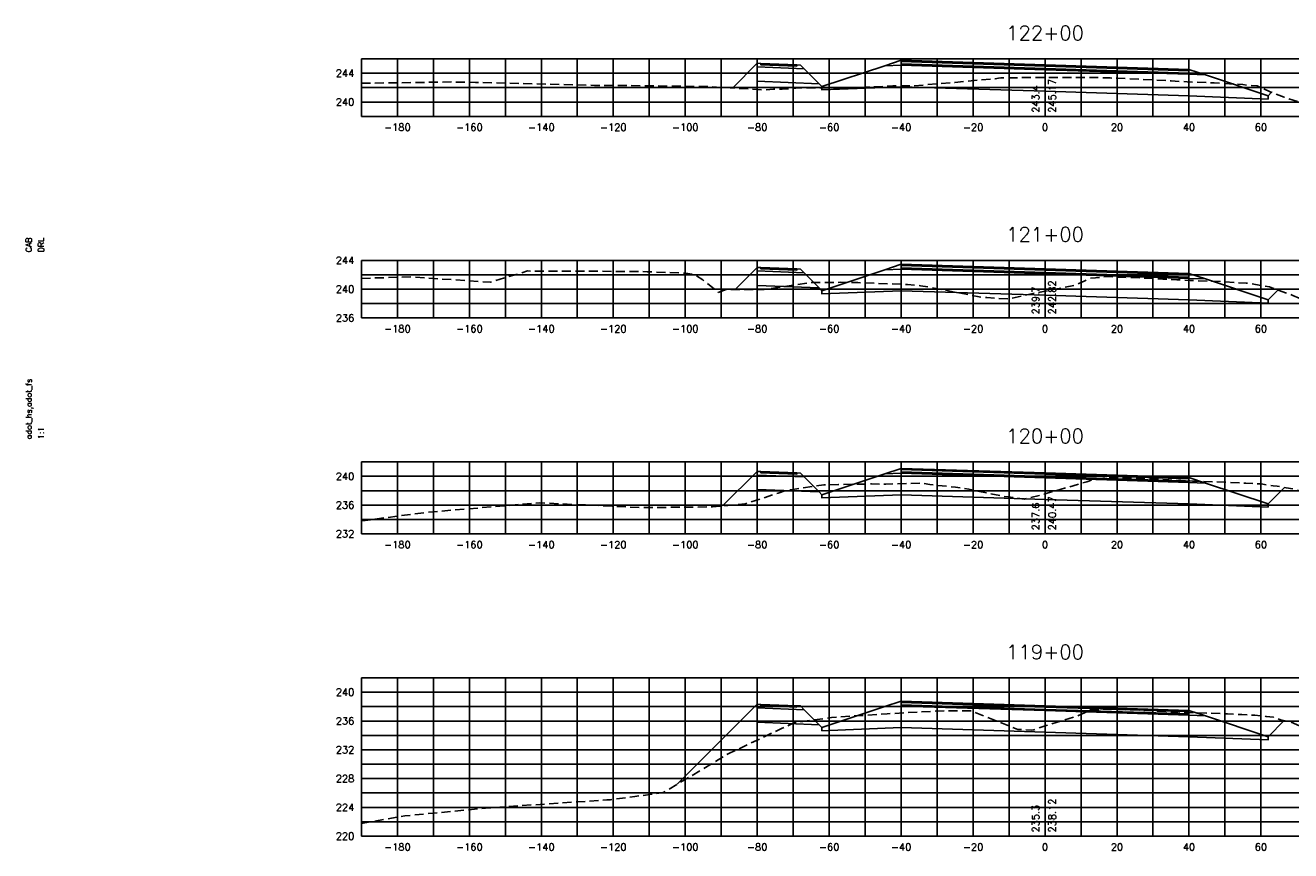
# Model space of a CAD drawing. Extents: x 1497 to 2840, y 16 to 8218.
# Tile 17 of 56: x 1497 to 1848, y 2196 to 2425. Entities that reach past the tile are written whole.
import ezdxf
from ezdxf.enums import TextEntityAlignment as Align

# ---------------------------------------------------------------- set-up
doc = ezdxf.new("R2010")
doc.units = 0
doc.header["$LTSCALE"] = 20
doc.header["$MEASUREMENT"] = 0
doc.linetypes.add('HIDDEN_050%', pattern=[0.1875, 0.125, -0.0625])
for name, color, linetype in [('S-AT-TXT175', 6, 'Continuous'), ('S-AT-TXT80', 1, 'Continuous'), ('XDATUM', 3, 'Continuous'), ('XEG', 1, 'HIDDEN_050%'), ('XFG', 2, 'Continuous'), ('XGRID', 251, 'Continuous'), ('XGRIDT', 2, 'Continuous'), ('XREF-BORDER', 7, 'Continuous')]:
    doc.layers.add(name, color=color, linetype=linetype)
doc.styles.add('L100', font='simplex.shx', dxfattribs={"height": 2})
doc.styles.add('L175', font='ROMANSM.shx', dxfattribs={"height": 3.5})
doc.styles.add('L80', font='ROMANSM.shx', dxfattribs={"height": 1.6})

# ---------------------------------------------------------------- blocks, each defined once
blk = doc.blocks.new('03025_00_att1')
at = {"layer": 'S-AT-TXT175', "style": 'L175'}
for tag, p in [('NUM', (32.402, 20.822)), ('LINE1', (30.64, 1.444)), ('LINE2', (30.64, 1.161)), ('LINE3', (30.64, 0.877))]:
    blk.add_attdef(tag, text='', height=0.175, dxfattribs=at).set_placement(p, align=Align.CENTER)
at = {"layer": 'S-AT-TXT80', "style": 'L80'}
for tag, p in [('DESIGNED', (2.094, 14.201)), ('CHECKED', (2.265, 14.201)), ('DRAFTED', (2.436, 14.201)), ('PSCALE', (2.265, 11.605)), ('PCTB', (2.094, 11.605)), ('PVIEW', (2.436, 11.605))]:
    blk.add_attdef(tag, p, '', height=0.08, rotation=90, dxfattribs=at)

msp = doc.modelspace()

# ---------------------------------------------------------------- linework, layer by layer
at = {"layer": 'XDATUM', "flags": 128}
for points in [[(1693.12, 2407.88), (1700, 2414.76), (1700, 2409.76), (1717.21, 2409.07), (1718, 2408.28), (1718, 2407.39), (1740, 2408.27), (1780, 2406.99), (1820, 2405.71), (1842, 2404.83), (1842, 2405.72), (1842.98, 2406.7)], [(1693.88, 2351.94), (1700, 2358.06), (1700, 2353.06), (1717.21, 2352.37), (1718, 2351.58), (1718, 2350.69), (1740, 2351.57), (1780, 2350.29), (1820, 2349.01), (1842, 2348.13), (1842, 2349.02), (1844.75, 2351.77)], [(1690.39, 2291.75), (1700, 2301.36), (1700, 2296.36), (1717.21, 2295.67), (1718, 2294.88), (1718, 2293.99), (1740, 2294.87), (1780, 2293.59), (1820, 2292.31), (1842, 2291.43), (1842, 2292.32), (1846.55, 2296.87)], [(1677.76, 2214.42), (1700, 2236.66), (1700, 2231.66), (1717.21, 2230.97), (1718, 2230.18), (1718, 2229.29), (1740, 2230.17), (1780, 2228.89), (1820, 2227.61), (1842, 2226.73), (1842, 2227.62), (1846.49, 2232.11)]]:
    msp.add_lwpolyline(points, dxfattribs=at)
at = {"layer": 'XEG', "flags": 128}
for points in [[(1590, 2409.21), (1615.16, 2409.59), (1621.67, 2409.45), (1654.79, 2408.63), (1660.71, 2408.6), (1685.37, 2408.33), (1685.37, 2408.33), (1685.38, 2408.33), (1702.48, 2407.35), (1704.5, 2407.6), (1706.92, 2407.56), (1711.6, 2407.93), (1712.03, 2407.96), (1721.75, 2407.92), (1725.44, 2407.93), (1737.01, 2408.45), (1737.69, 2408.46), (1738.46, 2408.48), (1743.18, 2408.48), (1753.95, 2409.39), (1754.39, 2409.42), (1754.62, 2409.43), (1754.91, 2409.47), (1766.09, 2410.49), (1767.09, 2410.64), (1767.7, 2410.7), (1779.36, 2410.85), (1780, 2410.85), (1790.86, 2410.86), (1792.31, 2410.85), (1798.06, 2410.68), (1802.8, 2410.49), (1807.21, 2410.29), (1815.08, 2409.86), (1819.47, 2409.63), (1827.03, 2409.33), (1831.31, 2409.08), (1834.93, 2408.89), (1836.57, 2408.65), (1838.96, 2408.49), (1842.55, 2406.88), (1846.46, 2405.32), (1852.09, 2403.55), (1855.65, 2402.56), (1859.86, 2402.56), (1862.38, 2403.44), (1864.15, 2404.14), (1875.08, 2404.5), (1882.01, 2404.37), (1894.71, 2405), (1897.76, 2405.67), (1904.78, 2406.38), (1925.91, 2407.08), (1953.05, 2409.28), (1969.58, 2411.33), (1970, 2411.33)], [(1590, 2355.01), (1603.75, 2355.41), (1625.84, 2353.93), (1636.13, 2357.05), (1656.58, 2356.97), (1669.4, 2356.86), (1680.05, 2356.43), (1682.39, 2356.15), (1684.91, 2354.55), (1689.19, 2351.11), (1691.56, 2351.94), (1701.91, 2351.94), (1705.72, 2352.42), (1715.36, 2353.87), (1723.24, 2353.9), (1727.96, 2353.81), (1732.99, 2353.65), (1741.74, 2353.28), (1745.36, 2352.95), (1747.46, 2352.62), (1756.15, 2350.95), (1761.71, 2349.86), (1763.82, 2349.69), (1769.71, 2349.27), (1776.59, 2350.77), (1780, 2351.45), (1788.19, 2353.06), (1791.09, 2354.33), (1792.66, 2355.04), (1794.01, 2355.12), (1796.91, 2355.49), (1801.85, 2355.29), (1804.41, 2355.2), (1812.74, 2354.81), (1816.63, 2354.64), (1820.34, 2354.45), (1828.77, 2354.09), (1835.93, 2353.68), (1836.56, 2353.64), (1836.89, 2353.58), (1842.36, 2352.61), (1843.32, 2352.29), (1848.87, 2350.28), (1853.93, 2347.99), (1855.03, 2347.67), (1858.92, 2347.12), (1859.16, 2347.22), (1862.83, 2348.5), (1863.95, 2348.66), (1867.75, 2348.68), (1880.16, 2350.05), (1895.46, 2351.07), (1919.11, 2351.52), (1942.11, 2351.69), (1960.74, 2351.66), (1970, 2351.44)], [(1590, 2287.67), (1591.03, 2287.74), (1608.34, 2290.01), (1639.44, 2292.63), (1667.8, 2291.31), (1668.41, 2291.31), (1669.22, 2291.31), (1687.57, 2291.5), (1692.87, 2291.97), (1696.61, 2292.33), (1705.82, 2295.32), (1707.65, 2295.95), (1709.22, 2296.27), (1718.51, 2297.62), (1722.6, 2297.73), (1731.74, 2297.88), (1735.77, 2297.82), (1745.87, 2298.07), (1747.98, 2297.7), (1755.09, 2297), (1758.78, 2296.41), (1768.66, 2294.4), (1769.79, 2294.31), (1774.15, 2293.69), (1778.32, 2294.67), (1780, 2295.15), (1789.04, 2297.71), (1791.63, 2298.48), (1793.11, 2298.96), (1794.19, 2299.08), (1797.7, 2299.79), (1803.23, 2299.54), (1805.38, 2299.47), (1814.42, 2299.01), (1817.75, 2298.81), (1820.95, 2298.68), (1830.03, 2298.37), (1835.81, 2298.09), (1840.03, 2297.89), (1843.43, 2297.38), (1844.53, 2297.24), (1846.99, 2296.79), (1848.97, 2296.55), (1853.37, 2295), (1859.6, 2292.84), (1865.65, 2295.8), (1869.2, 2297.8), (1872.36, 2298.25), (1880.34, 2298.47), (1898.33, 2298.99), (1906.72, 2299.17), (1929.91, 2298.62), (1950.88, 2298.78), (1970, 2298.89)], [(1590, 2203.51), (1602.02, 2205.64), (1625.49, 2207.88), (1658.22, 2210.08), (1659.19, 2210.13), (1665.96, 2211.01), (1673.85, 2212.09), (1690.38, 2221.93), (1691.92, 2222.86), (1706.71, 2229.88), (1710.42, 2231.56), (1720.12, 2232.88), (1720.61, 2232.93), (1728.38, 2233.5), (1736.1, 2234), (1744.62, 2234.48), (1753.15, 2234.87), (1753.83, 2234.82), (1759.47, 2234.83), (1761.07, 2234.22), (1772.44, 2229.68), (1776.15, 2229.48), (1776.85, 2229.51), (1779.47, 2230.48), (1780, 2230.64), (1788.79, 2233.35), (1791.14, 2234.35), (1792.02, 2234.93), (1793.01, 2235.04), (1797.11, 2235.33), (1798.32, 2235.3), (1803.92, 2235.07), (1806.15, 2235), (1810.35, 2234.8), (1818.49, 2234.37), (1822.45, 2234.28), (1830.75, 2233.97), (1834.67, 2233.8), (1838.35, 2233.62), (1841.42, 2233.29), (1843.49, 2233.06), (1845.4, 2232.36), (1848.24, 2231.72), (1851.29, 2230.41), (1854.54, 2229.25), (1858.92, 2228.53), (1862.43, 2227.7), (1870.01, 2234.21), (1878.82, 2241.17), (1890.95, 2241.73), (1902.92, 2242.94), (1908.9, 2242), (1916.46, 2241.48), (1939.99, 2239.79), (1964.95, 2238.22), (1970, 2237.77)]]:
    msp.add_lwpolyline(points, dxfattribs=at)
at = {"layer": 'XFG', "flags": 128}
for points in [[(1700, 2414.76), (1700, 2414.76), (1693.12, 2407.88)], [(1700, 2414.76), (1700, 2413.76), (1713.04, 2413.24), (1712, 2414.28), (1711, 2414.32), (1711, 2413.98), (1701, 2414.38), (1701, 2414.72), (1700, 2414.76)], [(1700, 2413.76), (1700, 2409.76), (1717.21, 2409.07), (1713.04, 2413.24), (1700, 2413.76)], [(1701, 2414.72), (1701, 2414.38), (1711, 2413.98), (1711, 2414.32), (1701, 2414.72)], [(1780, 2412.99), (1740, 2414.27), (1735.43, 2414.09), (1718, 2408.28), (1718, 2407.39), (1740, 2408.27), (1780, 2406.99)], [(1780, 2413.33), (1740, 2414.61), (1740, 2415.61), (1735.43, 2414.09), (1740, 2414.27), (1780, 2412.99)], [(1780, 2414.33), (1740, 2415.61), (1740, 2415.27), (1780, 2413.99)], [(1780, 2413.99), (1740, 2415.27), (1740, 2414.61), (1780, 2413.33)], [(1780, 2414.33), (1820, 2413.05), (1820, 2412.71), (1780, 2413.99)], [(1780, 2413.99), (1820, 2412.71), (1820, 2412.05), (1780, 2413.33)], [(1780, 2413.33), (1820, 2412.05), (1820, 2413.05), (1824.57, 2411.53), (1820, 2411.71), (1780, 2412.99)], [(1780, 2412.99), (1820, 2411.71), (1824.57, 2411.53), (1842, 2405.72), (1842, 2404.83), (1820, 2405.71), (1780, 2406.99)], [(1718, 2408.28), (1717.21, 2409.07)], [(1842, 2405.72), (1842, 2405.72), (1842.98, 2406.7)], [(1700, 2358.06), (1700, 2358.06), (1693.88, 2351.94)], [(1700, 2358.06), (1700, 2357.06), (1713.04, 2356.54), (1712, 2357.58), (1711, 2357.62), (1711, 2357.28), (1701, 2357.68), (1701, 2358.02), (1700, 2358.06)], [(1700, 2357.06), (1700, 2353.06), (1717.21, 2352.37), (1713.04, 2356.54), (1700, 2357.06)], [(1701, 2358.02), (1701, 2357.68), (1711, 2357.28), (1711, 2357.62), (1701, 2358.02)], [(1780, 2356.29), (1740, 2357.57), (1735.43, 2357.39), (1718, 2351.58), (1718, 2350.69), (1740, 2351.57), (1780, 2350.29)], [(1780, 2356.63), (1740, 2357.91), (1740, 2358.91), (1735.43, 2357.39), (1740, 2357.57), (1780, 2356.29)], [(1780, 2357.63), (1740, 2358.91), (1740, 2358.57), (1780, 2357.29)], [(1780, 2357.29), (1740, 2358.57), (1740, 2357.91), (1780, 2356.63)], [(1780, 2357.63), (1820, 2356.35), (1820, 2356.01), (1780, 2357.29)], [(1780, 2357.29), (1820, 2356.01), (1820, 2355.35), (1780, 2356.63)], [(1780, 2356.63), (1820, 2355.35), (1820, 2356.35), (1824.57, 2354.83), (1820, 2355.01), (1780, 2356.29)], [(1780, 2356.29), (1820, 2355.01), (1824.57, 2354.83), (1842, 2349.02), (1842, 2348.13), (1820, 2349.01), (1780, 2350.29)], [(1718, 2351.58), (1717.21, 2352.37)], [(1842, 2349.02), (1842, 2349.02), (1844.75, 2351.77)], [(1700, 2301.36), (1700, 2301.36), (1690.39, 2291.75)], [(1700, 2301.36), (1700, 2300.36), (1713.04, 2299.84), (1712, 2300.88), (1711, 2300.92), (1711, 2300.58), (1701, 2300.98), (1701, 2301.32), (1700, 2301.36)], [(1700, 2300.36), (1700, 2296.36), (1717.21, 2295.67), (1713.04, 2299.84), (1700, 2300.36)], [(1701, 2301.32), (1701, 2300.98), (1711, 2300.58), (1711, 2300.92), (1701, 2301.32)], [(1780, 2299.59), (1740, 2300.87), (1735.43, 2300.69), (1718, 2294.88), (1718, 2293.99), (1740, 2294.87), (1780, 2293.59)], [(1780, 2299.93), (1740, 2301.21), (1740, 2302.21), (1735.43, 2300.69), (1740, 2300.87), (1780, 2299.59)], [(1780, 2300.93), (1740, 2302.21), (1740, 2301.87), (1780, 2300.59)], [(1780, 2300.59), (1740, 2301.87), (1740, 2301.21), (1780, 2299.93)], [(1780, 2300.93), (1820, 2299.65), (1820, 2299.31), (1780, 2300.59)], [(1780, 2300.59), (1820, 2299.31), (1820, 2298.65), (1780, 2299.93)], [(1780, 2299.93), (1820, 2298.65), (1820, 2299.65), (1824.57, 2298.13), (1820, 2298.31), (1780, 2299.59)], [(1780, 2299.59), (1820, 2298.31), (1824.57, 2298.13), (1842, 2292.32), (1842, 2291.43), (1820, 2292.31), (1780, 2293.59)], [(1842, 2292.32), (1842, 2292.32), (1846.55, 2296.87)], [(1718, 2294.88), (1717.21, 2295.67)], [(1780, 2235.23), (1740, 2236.51), (1740, 2237.51), (1735.43, 2235.99), (1740, 2236.17), (1780, 2234.89)], [(1780, 2236.23), (1740, 2237.51), (1740, 2237.17), (1780, 2235.89)], [(1780, 2235.89), (1740, 2237.17), (1740, 2236.51), (1780, 2235.23)], [(1700, 2236.66), (1700, 2236.66), (1677.76, 2214.42)], [(1700, 2236.66), (1700, 2235.66), (1713.04, 2235.14), (1712, 2236.18), (1711, 2236.22), (1711, 2235.88), (1701, 2236.28), (1701, 2236.62), (1700, 2236.66)], [(1700, 2235.66), (1700, 2231.66), (1717.21, 2230.97), (1713.04, 2235.14), (1700, 2235.66)], [(1701, 2236.62), (1701, 2236.28), (1711, 2235.88), (1711, 2236.22), (1701, 2236.62)], [(1780, 2234.89), (1740, 2236.17), (1735.43, 2235.99), (1718, 2230.18), (1718, 2229.29), (1740, 2230.17), (1780, 2228.89)], [(1780, 2236.23), (1820, 2234.95), (1820, 2234.61), (1780, 2235.89)], [(1780, 2235.89), (1820, 2234.61), (1820, 2233.95), (1780, 2235.23)], [(1780, 2235.23), (1820, 2233.95), (1820, 2234.95), (1824.57, 2233.43), (1820, 2233.61), (1780, 2234.89)], [(1780, 2234.89), (1820, 2233.61), (1824.57, 2233.43), (1842, 2227.62), (1842, 2226.73), (1820, 2227.61), (1780, 2228.89)], [(1718, 2230.18), (1717.21, 2230.97)], [(1842, 2227.62), (1842, 2227.62), (1846.49, 2232.11)]]:
    msp.add_lwpolyline(points, dxfattribs=at)
at = {"layer": 'XGRID'}
for p, q in [((1590, 2400), (1590, 2416)), ((1590, 2416), (1970, 2416)), ((1600, 2400), (1600, 2416)), ((1610, 2400), (1610, 2416)), ((1620, 2400), (1620, 2416)), ((1630, 2400), (1630, 2416)), ((1640, 2400), (1640, 2416)), ((1650, 2400), (1650, 2416)), ((1660, 2400), (1660, 2416)), ((1670, 2400), (1670, 2416)), ((1680, 2400), (1680, 2416)), ((1690, 2400), (1690, 2416)), ((1700, 2400), (1700, 2416)), ((1710, 2400), (1710, 2416)), ((1720, 2400), (1720, 2416)), ((1730, 2400), (1730, 2416)), ((1740, 2400), (1740, 2416)), ((1750, 2400), (1750, 2416)), ((1760, 2400), (1760, 2416)), ((1770, 2400), (1770, 2416)), ((1780, 2400), (1780, 2416)), ((1790, 2400), (1790, 2416)), ((1800, 2400), (1800, 2416)), ((1810, 2400), (1810, 2416)), ((1820, 2400), (1820, 2416)), ((1830, 2400), (1830, 2416)), ((1840, 2400), (1840, 2416)), ((1590, 2412), (1970, 2412)), ((1590, 2408), (1970, 2408)), ((1590, 2404), (1970, 2404)), ((1590, 2400), (1970, 2400)), ((1590, 2344), (1590, 2360)), ((1590, 2360), (1970, 2360)), ((1600, 2344), (1600, 2360)), ((1610, 2344), (1610, 2360)), ((1620, 2344), (1620, 2360)), ((1630, 2344), (1630, 2360)), ((1640, 2344), (1640, 2360)), ((1650, 2344), (1650, 2360)), ((1660, 2344), (1660, 2360)), ((1670, 2344), (1670, 2360)), ((1680, 2344), (1680, 2360)), ((1690, 2344), (1690, 2360)), ((1700, 2344), (1700, 2360)), ((1710, 2344), (1710, 2360)), ((1720, 2344), (1720, 2360)), ((1730, 2344), (1730, 2360)), ((1740, 2344), (1740, 2360)), ((1750, 2344), (1750, 2360)), ((1760, 2344), (1760, 2360)), ((1770, 2344), (1770, 2360)), ((1780, 2344), (1780, 2360)), ((1790, 2344), (1790, 2360)), ((1800, 2344), (1800, 2360)), ((1810, 2344), (1810, 2360)), ((1820, 2344), (1820, 2360)), ((1830, 2344), (1830, 2360)), ((1840, 2344), (1840, 2360)), ((1590, 2356), (1970, 2356)), ((1590, 2352), (1970, 2352)), ((1590, 2348), (1970, 2348)), ((1590, 2344), (1970, 2344)), ((1590, 2284), (1590, 2304)), ((1590, 2304), (1970, 2304)), ((1600, 2284), (1600, 2304)), ((1610, 2284), (1610, 2304)), ((1620, 2284), (1620, 2304)), ((1630, 2284), (1630, 2304)), ((1640, 2284), (1640, 2304)), ((1650, 2284), (1650, 2304)), ((1660, 2284), (1660, 2304)), ((1670, 2284), (1670, 2304)), ((1680, 2284), (1680, 2304)), ((1690, 2284), (1690, 2304)), ((1700, 2284), (1700, 2304)), ((1710, 2284), (1710, 2304)), ((1720, 2284), (1720, 2304)), ((1730, 2284), (1730, 2304)), ((1740, 2284), (1740, 2304)), ((1750, 2284), (1750, 2304)), ((1760, 2284), (1760, 2304)), ((1770, 2284), (1770, 2304)), ((1780, 2284), (1780, 2304)), ((1790, 2284), (1790, 2304)), ((1800, 2284), (1800, 2304)), ((1810, 2284), (1810, 2304)), ((1820, 2284), (1820, 2304)), ((1830, 2284), (1830, 2304)), ((1840, 2284), (1840, 2304)), ((1590, 2300), (1970, 2300)), ((1590, 2296), (1970, 2296)), ((1590, 2292), (1970, 2292)), ((1590, 2288), (1970, 2288)), ((1590, 2284), (1970, 2284)), ((1590, 2200), (1590, 2244)), ((1590, 2244), (1970, 2244)), ((1600, 2200), (1600, 2244)), ((1610, 2200), (1610, 2244)), ((1620, 2200), (1620, 2244)), ((1630, 2200), (1630, 2244)), ((1640, 2200), (1640, 2244)), ((1650, 2200), (1650, 2244)), ((1660, 2200), (1660, 2244)), ((1670, 2200), (1670, 2244)), ((1680, 2200), (1680, 2244)), ((1690, 2200), (1690, 2244)), ((1700, 2200), (1700, 2244)), ((1710, 2200), (1710, 2244)), ((1720, 2200), (1720, 2244)), ((1730, 2200), (1730, 2244)), ((1740, 2200), (1740, 2244)), ((1750, 2200), (1750, 2244)), ((1760, 2200), (1760, 2244)), ((1770, 2200), (1770, 2244)), ((1780, 2200), (1780, 2244)), ((1790, 2200), (1790, 2244)), ((1800, 2200), (1800, 2244)), ((1810, 2200), (1810, 2244)), ((1820, 2200), (1820, 2244)), ((1830, 2200), (1830, 2244)), ((1840, 2200), (1840, 2244)), ((1590, 2240), (1970, 2240)), ((1590, 2236), (1970, 2236)), ((1590, 2232), (1970, 2232)), ((1590, 2228), (1970, 2228)), ((1590, 2224), (1970, 2224)), ((1590, 2220), (1970, 2220)), ((1590, 2216), (1970, 2216)), ((1590, 2212), (1970, 2212)), ((1590, 2208), (1970, 2208)), ((1590, 2204), (1970, 2204)), ((1590, 2200), (1970, 2200))]:
    msp.add_line(p, q, dxfattribs=at)

# ---------------------------------------------------------------- block references
at = {"layer": 'XREF-BORDER'}
ref = msp.add_blockref('03025_00_att1', (1456.45, 2078.23), dxfattribs=dict(at, xscale=20, yscale=20, zscale=20))
ref.add_attrib('DESIGNED', 'CAB', (1498.33, 2362.25), dxfattribs={"layer": 'S-AT-TXT80', "height": 1.6, "rotation": 90, "style": 'L80'})
ref.add_attrib('CHECKED', 'DRL', (1501.75, 2362.25), dxfattribs={"layer": 'S-AT-TXT80', "height": 1.6, "rotation": 90, "style": 'L80'})
ref.add_attrib('PCTB', 'adot_hs,adot_fs', (1498.33, 2310.32), dxfattribs={"layer": 'S-AT-TXT80', "height": 1.6, "rotation": 90, "style": 'L80'})
ref.add_attrib('PSCALE', '1:1', (1501.75, 2310.32), dxfattribs={"layer": 'S-AT-TXT80', "height": 1.6, "rotation": 90, "style": 'L80'})

# ---------------------------------------------------------------- texts
at = {"layer": 'XGRIDT', "style": 'L100'}
for s, p in [('122+00', (1780, 2420)), ('121+00', (1780, 2364)), ('120+00', (1780, 2308)), ('119+00', (1780, 2248))]:
    msp.add_text(s, height=4, dxfattribs=at).set_placement(p, align=Align.BOTTOM_CENTER)
for s, p in [('244', (1588, 2412)), ('240', (1588, 2404)), ('244', (1588, 2360)), ('240', (1588, 2352)), ('236', (1588, 2344)), ('240', (1588, 2300)), ('236', (1588, 2292)), ('232', (1588, 2284)), ('240', (1588, 2240)), ('236', (1588, 2232)), ('232', (1588, 2224)), ('228', (1588, 2216)), ('224', (1588, 2208)), ('220', (1588, 2200))]:
    msp.add_text(s, height=2, dxfattribs=at).set_placement(p, align=Align.MIDDLE_RIGHT)
for s, p in [('245.17', (1781, 2401)), ('242.82', (1781, 2345)), ('240.47', (1781, 2285)), ('238.12', (1781, 2201))]:
    msp.add_text(s, height=2, rotation=90, dxfattribs=at).set_placement(p, align=Align.TOP_LEFT)
for s, p in [('243.4', (1779, 2401)), ('239.7', (1779, 2345)), ('237.6', (1779, 2285)), ('235.3', (1779, 2201))]:
    msp.add_text(s, height=2, rotation=90, dxfattribs=at).set_placement(p, align=Align.BOTTOM_LEFT)
for s, p in [('-180', (1600, 2398)), ('-160', (1620, 2398)), ('-140', (1640, 2398)), ('-120', (1660, 2398)), ('-100', (1680, 2398)), ('-80', (1700, 2398)), ('-60', (1720, 2398)), ('-40', (1740, 2398)), ('-20', (1760, 2398)), ('0', (1780, 2398)), ('20', (1800, 2398)), ('40', (1820, 2398)), ('60', (1840, 2398)), ('-180', (1600, 2342)), ('-160', (1620, 2342)), ('-140', (1640, 2342)), ('-120', (1660, 2342)), ('-100', (1680, 2342)), ('-80', (1700, 2342)), ('-60', (1720, 2342)), ('-40', (1740, 2342)), ('-20', (1760, 2342)), ('0', (1780, 2342)), ('20', (1800, 2342)), ('40', (1820, 2342)), ('60', (1840, 2342)), ('-180', (1600, 2282)), ('-160', (1620, 2282)), ('-140', (1640, 2282)), ('-120', (1660, 2282)), ('-100', (1680, 2282)), ('-80', (1700, 2282)), ('-60', (1720, 2282)), ('-40', (1740, 2282)), ('-20', (1760, 2282)), ('0', (1780, 2282)), ('20', (1800, 2282)), ('40', (1820, 2282)), ('60', (1840, 2282)), ('-180', (1600, 2198)), ('-160', (1620, 2198)), ('-140', (1640, 2198)), ('-120', (1660, 2198)), ('-100', (1680, 2198)), ('-80', (1700, 2198)), ('-60', (1720, 2198)), ('-40', (1740, 2198)), ('-20', (1760, 2198)), ('0', (1780, 2198)), ('20', (1800, 2198)), ('40', (1820, 2198)), ('60', (1840, 2198))]:
    msp.add_text(s, height=2, dxfattribs=at).set_placement(p, align=Align.TOP_CENTER)

doc.saveas('drawing.dxf')
